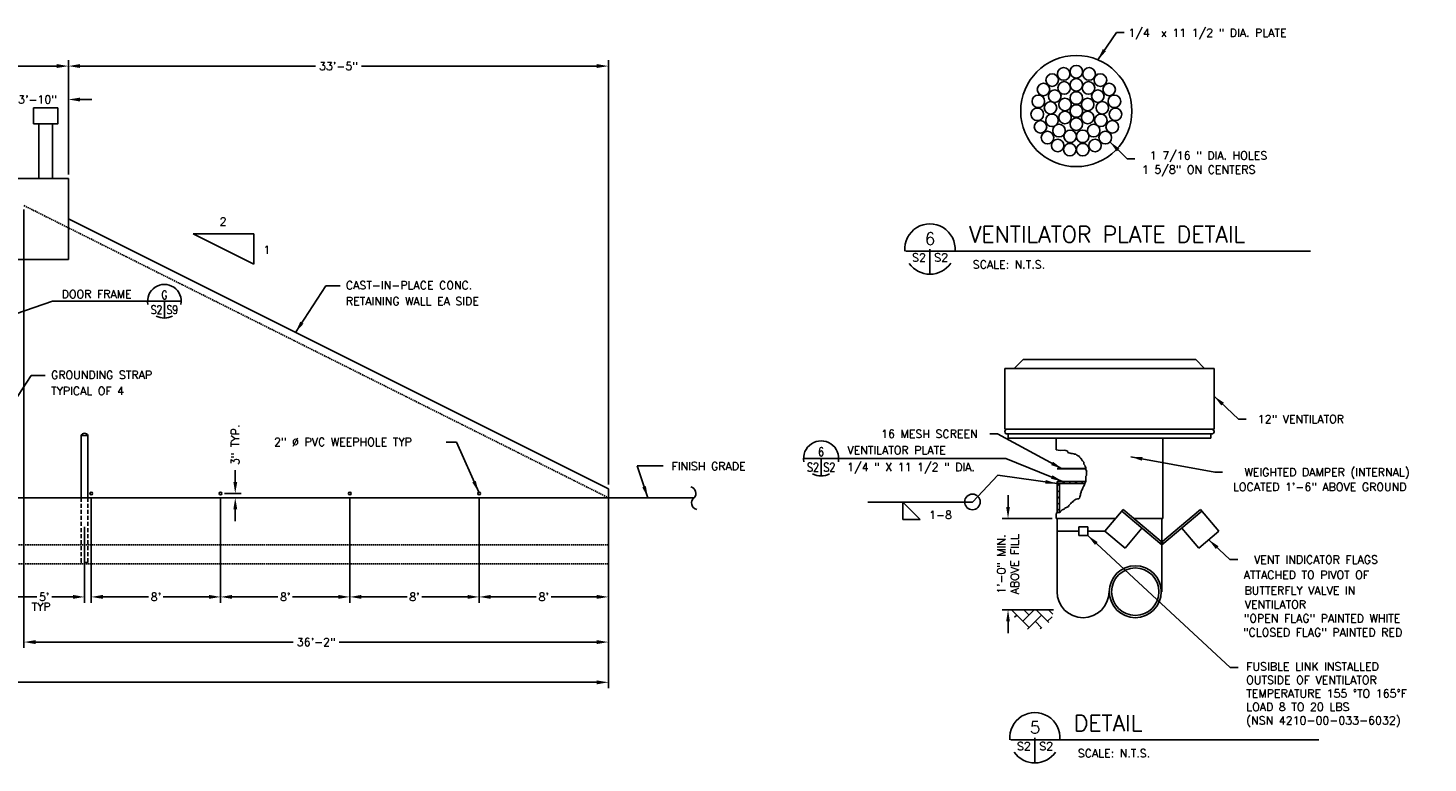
# Model space of a CAD drawing. Header units: inches. Extents: x -316 to 1574, y 354 to 1506.
# Tile 10 of 10: x 534 to 1574, y 960 to 1506. Entities that reach past the tile are written whole.
import ezdxf
from ezdxf.enums import TextEntityAlignment as Align

# ---------------------------------------------------------------- set-up
doc = ezdxf.new("R2010")
doc.units = ezdxf.units.IN
doc.header["$MEASUREMENT"] = 0
doc.linetypes.add('DASHED', pattern=[0.75, 0.5, -0.25])
doc.linetypes.add('HIDDEN2', pattern=[0.1875, 0.125, -0.0625])
doc.layers.get('0').update_dxf_attribs({"linetype": 'CONTINUOUS'})
doc.layers.get('DEFPOINTS').update_dxf_attribs({"linetype": 'CONTINUOUS'})
for name, color, linetype in [('8', 7, 'CONTINUOUS'), ('9', 7, 'CONTINUOUS'), ('A-ANNO-DIMS', 2, 'CONTINUOUS'), ('A-ANNO-TEXT-LW15', 2, 'CONTINUOUS'), ('A-ELEV-DASH', 4, 'DASHED'), ('A-ELEV-HID2', 8, 'HIDDEN2'), ('A-ELEV-LW10', 4, 'CONTINUOUS'), ('A-ELEV-LW15', 4, 'CONTINUOUS'), ('COM-CALLOUT', 7, 'CONTINUOUS'), ('COM-DIMS', 2, 'CONTINUOUS'), ('COM-HATCH', 2, 'CONTINUOUS'), ('S-ANNO-TEXT-LW10', 6, 'CONTINUOUS'), ('S-ANNO-TEXT-LW20', 1, 'CONTINUOUS'), ('S-ANNO-TEXT-LW28', 7, 'CONTINUOUS'), ('S-PR-METAL-SECT', 4, 'CONTINUOUS'), ('S-PR-MISC-MATL', 6, 'CONTINUOUS')]:
    doc.layers.add(name, color=color, linetype=linetype)
doc.styles.add('DIM-24', font='simplex.shx', dxfattribs={"height": 3.1875})
doc.styles.add('SIMPLEX', font='simplex.shx')
doc.styles.get("Standard").update_dxf_attribs({"font": 'simplex.shx', "height": 0.2})
doc.styles.add('TIGHT', font='SIMPLEX', dxfattribs={"width": 0.85})
doc.dimstyles.new('DIM', dxfattribs={"dimscale": 48, "dimtxt": 0.125, "dimasz": 0.18, "dimexe": 0.09, "dimexo": 0.0625, "dimgap": 0.05, "dimtad": 0, "dimdec": 0, "dimzin": 0, "dimdsep": 46, "dimlunit": 4, "dimtxsty": 'SIMPLEX', "dimcen": 0.09, "dimadec": 0, "dimazin": 0, "dimtfac": 1, "dimtdec": 0, "dimtofl": 0, "dimtmove": 0, "dimatfit": 3, "dimfxl": 0, "dimfrac": 1, "dimtolj": 1, "dimtzin": 0, "dimarcsym": 0})

# ---------------------------------------------------------------- blocks, each defined once
blk = doc.blocks.new('*D18')
at = {"layer": 'COM-DIMS', "color": 0, "lineweight": -2}
for p, q in [((1261.7, 1150), (1261.7, 1158.7)), ((1294.5, 1141.4), (1257.4, 1141.4)), ((1295.4, 1073.5), (1257.4, 1073.5)), ((1261.7, 1064.9), (1261.7, 1056.2))]:
    blk.add_line(p, q, dxfattribs=at)
at = {"layer": 'COM-DIMS', "color": 0}
for points in [[(1260.3, 1150), (1263.1, 1150), (1261.7, 1141.4)], [(1260.3, 1064.9), (1263.1, 1064.9), (1261.7, 1073.5)]]:
    blk.add_solid(points, dxfattribs=at)
at = {"layer": 'DEFPOINTS', "color": 0}
for p in [(1297.5, 1141.4, 0), (1261.7, 1073.5), (1298.4, 1073.5, 0)]:
    blk.add_point(p, dxfattribs=at)
at = {"layer": 'COM-DIMS', "color": 0, "insert": (1261.7, 1107.5), "char_height": 6, "attachment_point": 5, "rotation": 90, "style": 'SIMPLEX'}
blk.add_mtext('\\A1;1\'-0" MIN.\\PABOVE FILL', dxfattribs=at)
blk = doc.blocks.new('DETTAG')
at = {"linetype": 'Continuous'}
blk.add_line((-0.25, 0), (0.25, 0), dxfattribs=at)
blk.add_line((0, 0), (0, -0.25))
for start, end in [(349.193077, 190.806923), (241.044976, 298.955024)]:
    blk.add_arc((0, 0), 0.25, start, end)
at = {"style": 'TIGHT', "width": 0.8}
blk.add_attdef('NO', text='', height=0.125, dxfattribs=at).set_placement((0, 0.03125), align=Align.CENTER)
blk.add_attdef('FROM', text='', height=0.125, dxfattribs=at).set_placement((-0.03125, -0.1875), align=Align.RIGHT)
blk.add_attdef('TO', (0.03125, -0.1875), '', height=0.125, dxfattribs=at)
blk = doc.blocks.new('*D19')
at = {"layer": 'A-ANNO-DIMS', "color": 0, "lineweight": -2}
for p, q in [((155.9, 1396.8), (155.9, 1481.8)), ((164.5, 1477.4), (351.5, 1477.4)), ((555.3, 1477.4), (368.3, 1477.4)), ((563.9, 1396.8), (563.9, 1481.8))]:
    blk.add_line(p, q, dxfattribs=at)
at = {"layer": 'A-ANNO-DIMS', "color": 0}
for points in [[(164.5, 1478.9), (164.5, 1476), (155.9, 1477.4)], [(555.3, 1478.9), (555.3, 1476), (563.9, 1477.4)]]:
    blk.add_solid(points, dxfattribs=at)
at = {"layer": 'DEFPOINTS', "color": 0}
for p in [(563.9, 1477.4), (155.9, 1393.8), (563.9, 1393.8)]:
    blk.add_point(p, dxfattribs=at)
at = {"layer": 'A-ANNO-DIMS', "color": 0, "insert": (359.9, 1477.4), "char_height": 6, "attachment_point": 5, "style": 'SIMPLEX'}
blk.add_mtext("\\A1;34'", dxfattribs=at)
blk = doc.blocks.new('*D20')
at = {"layer": 'A-ANNO-DIMS', "color": 0, "lineweight": -2}
for p, q in [((-245.1, 1153.8), (-245.1, 1015.3)), ((964.9, 1153.8), (964.9, 1015.3)), ((-236.5, 1019.7), (338.2, 1019.7)), ((956.3, 1019.7), (381.6, 1019.7))]:
    blk.add_line(p, q, dxfattribs=at)
at = {"layer": 'A-ANNO-DIMS', "color": 0}
for points in [[(-236.5, 1021.1), (-236.5, 1018.2), (-245.1, 1019.7)], [(956.3, 1021.1), (956.3, 1018.2), (964.9, 1019.7)]]:
    blk.add_solid(points, dxfattribs=at)
at = {"layer": 'DEFPOINTS', "color": 0}
for p in [(-245.1, 1156.8), (964.9, 1156.8), (964.9, 1019.7)]:
    blk.add_point(p, dxfattribs=at)
at = {"layer": 'A-ANNO-DIMS', "color": 0, "insert": (359.9, 1019.7), "char_height": 6, "attachment_point": 5, "style": 'SIMPLEX'}
blk.add_mtext('\\A1;100\'-10"', dxfattribs=at)
blk = doc.blocks.new('*D23')
at = {"layer": 'A-ANNO-DIMS', "color": 0, "lineweight": -2}
for p, q in [((530.9, 1370.8), (530.9, 1045.3)), ((964.9, 1153.8), (964.9, 1045.3)), ((539.5, 1049.6), (730.8, 1049.6)), ((956.3, 1049.6), (765, 1049.6))]:
    blk.add_line(p, q, dxfattribs=at)
at = {"layer": 'A-ANNO-DIMS', "color": 0}
for points in [[(539.5, 1051), (539.5, 1048.1), (530.9, 1049.6)], [(956.3, 1051), (956.3, 1048.1), (964.9, 1049.6)]]:
    blk.add_solid(points, dxfattribs=at)
at = {"layer": 'DEFPOINTS', "color": 0}
for p in [(530.9, 1373.8), (964.9, 1156.8), (964.9, 1049.6)]:
    blk.add_point(p, dxfattribs=at)
at = {"layer": 'A-ANNO-DIMS', "color": 0, "insert": (747.9, 1049.6), "char_height": 6, "attachment_point": 5, "style": 'SIMPLEX'}
blk.add_mtext('\\A1;36\'-2"', dxfattribs=at)
blk = doc.blocks.new('*D26')
at = {"layer": 'A-ANNO-DIMS', "color": 0, "lineweight": -2}
for p, q in [((517.9, 1396.8), (517.9, 1456.9)), ((563.9, 1399.8), (563.9, 1456.9)), ((509.3, 1452.6), (500.6, 1452.6)), ((572.6, 1452.6), (581.2, 1452.6))]:
    blk.add_line(p, q, dxfattribs=at)
at = {"layer": 'A-ANNO-DIMS', "color": 0}
for points in [[(509.3, 1454), (509.3, 1451.1), (517.9, 1452.6)], [(572.6, 1454), (572.6, 1451.1), (563.9, 1452.6)]]:
    blk.add_solid(points, dxfattribs=at)
at = {"layer": 'DEFPOINTS', "color": 0}
for p in [(563.9, 1452.6), (517.9, 1393.8), (563.9, 1396.8)]:
    blk.add_point(p, dxfattribs=at)
at = {"layer": 'A-ANNO-DIMS', "color": 0, "insert": (540.9, 1452.6), "char_height": 6, "attachment_point": 5, "style": 'SIMPLEX'}
blk.add_mtext('\\A1;3\'-10"', dxfattribs=at)
blk = doc.blocks.new('*D28')
at = {"layer": 'A-ANNO-DIMS', "color": 0, "lineweight": -2}
for p, q in [((563.9, 1396.8), (563.9, 1481.8)), ((572.6, 1477.4), (747.3, 1477.4)), ((956.3, 1477.4), (781.5, 1477.4)), ((964.9, 1166.5), (964.9, 1481.8))]:
    blk.add_line(p, q, dxfattribs=at)
at = {"layer": 'A-ANNO-DIMS', "color": 0}
for points in [[(572.6, 1478.9), (572.6, 1476), (563.9, 1477.4)], [(956.3, 1478.9), (956.3, 1476), (964.9, 1477.4)]]:
    blk.add_solid(points, dxfattribs=at)
at = {"layer": 'DEFPOINTS', "color": 0}
for p in [(563.9, 1477.4), (563.9, 1393.8), (964.9, 1163.5)]:
    blk.add_point(p, dxfattribs=at)
at = {"layer": 'A-ANNO-DIMS', "color": 0, "insert": (764.4, 1477.4), "char_height": 6, "attachment_point": 5, "style": 'SIMPLEX'}
blk.add_mtext('\\A1;33\'-5"', dxfattribs=at)
blk = doc.blocks.new('*D33')
at = {"layer": 'A-ANNO-DIMS', "color": 0, "lineweight": -2}
for p, q in [((868.9, 1157), (868.9, 1078.8)), ((964.9, 1153.8), (964.9, 1078.8)), ((877.5, 1083.1), (911.4, 1083.1)), ((956.3, 1083.1), (922.4, 1083.1))]:
    blk.add_line(p, q, dxfattribs=at)
at = {"layer": 'A-ANNO-DIMS', "color": 0}
for points in [[(877.5, 1084.6), (877.5, 1081.7), (868.9, 1083.1)], [(956.3, 1084.6), (956.3, 1081.7), (964.9, 1083.1)]]:
    blk.add_solid(points, dxfattribs=at)
at = {"layer": 'DEFPOINTS', "color": 0}
for p in [(868.9, 1160), (964.9, 1156.8), (868.9, 1083.1)]:
    blk.add_point(p, dxfattribs=at)
at = {"layer": 'A-ANNO-DIMS', "color": 0, "insert": (916.9, 1083.1), "char_height": 6, "attachment_point": 5, "style": 'SIMPLEX'}
blk.add_mtext("\\A1;8'", dxfattribs=at)
blk = doc.blocks.new('*D34')
at = {"layer": 'A-ANNO-DIMS', "color": 0, "lineweight": -2}
for p, q in [((772.9, 1157), (772.9, 1078.8)), ((868.9, 1157), (868.9, 1078.8)), ((781.5, 1083.1), (815.4, 1083.1)), ((860.3, 1083.1), (826.4, 1083.1))]:
    blk.add_line(p, q, dxfattribs=at)
at = {"layer": 'A-ANNO-DIMS', "color": 0}
for points in [[(781.5, 1084.6), (781.5, 1081.7), (772.9, 1083.1)], [(860.3, 1084.6), (860.3, 1081.7), (868.9, 1083.1)]]:
    blk.add_solid(points, dxfattribs=at)
at = {"layer": 'DEFPOINTS', "color": 0}
for p in [(772.9, 1160), (868.9, 1160), (772.9, 1083.1)]:
    blk.add_point(p, dxfattribs=at)
at = {"layer": 'A-ANNO-DIMS', "color": 0, "insert": (820.9, 1083.1), "char_height": 6, "attachment_point": 5, "style": 'SIMPLEX'}
blk.add_mtext("\\A1;8'", dxfattribs=at)
blk = doc.blocks.new('*D35')
at = {"layer": 'A-ANNO-DIMS', "color": 0, "lineweight": -2}
for p, q in [((676.9, 1157), (676.9, 1078.8)), ((772.9, 1157), (772.9, 1078.8)), ((685.5, 1083.1), (719.4, 1083.1)), ((764.3, 1083.1), (730.4, 1083.1))]:
    blk.add_line(p, q, dxfattribs=at)
at = {"layer": 'A-ANNO-DIMS', "color": 0}
for points in [[(685.5, 1084.6), (685.5, 1081.7), (676.9, 1083.1)], [(764.3, 1084.6), (764.3, 1081.7), (772.9, 1083.1)]]:
    blk.add_solid(points, dxfattribs=at)
at = {"layer": 'DEFPOINTS', "color": 0}
for p in [(676.9, 1160), (772.9, 1160), (676.9, 1083.1)]:
    blk.add_point(p, dxfattribs=at)
at = {"layer": 'A-ANNO-DIMS', "color": 0, "insert": (724.9, 1083.1), "char_height": 6, "attachment_point": 5, "style": 'SIMPLEX'}
blk.add_mtext("\\A1;8'", dxfattribs=at)
blk = doc.blocks.new('*D36')
at = {"layer": 'A-ANNO-DIMS', "color": 0, "lineweight": -2}
for p, q in [((580.9, 1157), (580.9, 1078.8)), ((676.9, 1157), (676.9, 1078.8)), ((589.5, 1083.1), (623.4, 1083.1)), ((668.3, 1083.1), (634.4, 1083.1))]:
    blk.add_line(p, q, dxfattribs=at)
at = {"layer": 'A-ANNO-DIMS', "color": 0}
for points in [[(589.5, 1084.6), (589.5, 1081.7), (580.9, 1083.1)], [(668.3, 1084.6), (668.3, 1081.7), (676.9, 1083.1)]]:
    blk.add_solid(points, dxfattribs=at)
at = {"layer": 'DEFPOINTS', "color": 0}
for p in [(580.9, 1160), (676.9, 1160), (580.9, 1083.1)]:
    blk.add_point(p, dxfattribs=at)
at = {"layer": 'A-ANNO-DIMS', "color": 0, "insert": (628.9, 1083.1), "char_height": 6, "attachment_point": 5, "style": 'SIMPLEX'}
blk.add_mtext("\\A1;8'", dxfattribs=at)
blk = doc.blocks.new('*D38')
at = {"layer": 'A-ANNO-TEXT-LW15', "color": 0, "lineweight": -2}
for p, q in [((687.8, 1168.6), (687.8, 1177.3)), ((679.9, 1160), (692.1, 1160)), ((692.5, 1156.8), (683.5, 1156.8)), ((687.8, 1148.1), (687.8, 1139.5))]:
    blk.add_line(p, q, dxfattribs=at)
at = {"layer": 'A-ANNO-TEXT-LW15', "color": 0}
for points in [[(686.4, 1168.6), (689.3, 1168.6), (687.8, 1160)], [(686.4, 1148.1), (689.3, 1148.1), (687.8, 1156.8)]]:
    blk.add_solid(points, dxfattribs=at)
at = {"layer": 'DEFPOINTS', "color": 0}
for p in [(676.9, 1160), (687.8, 1160), (695.5, 1156.8)]:
    blk.add_point(p, dxfattribs=at)
at = {"layer": 'A-ANNO-TEXT-LW15', "color": 0, "insert": (687.8, 1196.1), "char_height": 6, "attachment_point": 5, "rotation": 90, "style": 'SIMPLEX'}
blk.add_mtext('\\A1;3" TYP.', dxfattribs=at)
blk = doc.blocks.new('*D40')
at = {"layer": 'A-ANNO-DIMS', "color": 0, "lineweight": -2}
for p, q in [((515.9, 1147.8), (515.9, 1078.8)), ((575.9, 1135.1), (575.9, 1078.8)), ((524.6, 1083.1), (540.4, 1083.1)), ((567.3, 1083.1), (551.5, 1083.1))]:
    blk.add_line(p, q, dxfattribs=at)
at = {"layer": 'A-ANNO-DIMS', "color": 0}
for points in [[(524.6, 1084.6), (524.6, 1081.7), (515.9, 1083.1)], [(567.3, 1084.6), (567.3, 1081.7), (575.9, 1083.1)]]:
    blk.add_solid(points, dxfattribs=at)
at = {"layer": 'DEFPOINTS', "color": 0}
for p in [(515.9, 1150.8), (575.9, 1138.1), (575.9, 1083.1)]:
    blk.add_point(p, dxfattribs=at)
at = {"layer": 'A-ANNO-DIMS', "color": 0, "insert": (545.9, 1083.1), "char_height": 6, "attachment_point": 5, "style": 'SIMPLEX'}
blk.add_mtext("\\A1;5'", dxfattribs=at)

msp = doc.modelspace()

# ---------------------------------------------------------------- linework, layer by layer
at = {"layer": '8', "linetype": 'Continuous'}
for q in [(1374.9, 1123, 0), (1377, 1123, 0)]:
    msp.add_line((1375.9, 1121.8, 0), q, dxfattribs=at)
at = {"layer": '9', "linetype": 'Continuous'}
msp.add_line((1298.2, 1178.4, 0), (1319.6, 1178.4, 0), dxfattribs=at)
at = {"layer": 'A-ANNO-TEXT-LW15'}
msp.add_line((701.6, 1330.2), (656.6, 1352.7), dxfattribs=at)
msp.add_lwpolyline([(656.6, 1352.7), (701.6, 1352.7), (701.6, 1330.2)], dxfattribs=at)
at = {"layer": 'A-ELEV-DASH', "ltscale": 2}
for p, q in [((530.9, 1373.8), (964.9, 1156.8)), ((964.9, 1121.8), (-245.1, 1121.8)), ((964.9, 1107.8), (-245.1, 1107.8))]:
    msp.add_line(p, q, dxfattribs=at)
at = {"layer": 'A-ELEV-HID2', "ltscale": 24}
for p, q in [((573.4, 1156.8), (573.4, 1108.8)), ((578.4, 1156.8), (578.4, 1108.8)), ((578.4, 1108.8), (573.4, 1108.8))]:
    msp.add_line(p, q, dxfattribs=at)
at = {"layer": 'A-ELEV-LW10'}
for p, q in [((573.4, 1156.8), (573.4, 1203.1)), ((578.4, 1203.1), (573.4, 1203.1)), ((578.4, 1156.8), (578.4, 1203.1)), ((964.9, 1156.8), (964.9, 1107.8))]:
    msp.add_line(p, q, dxfattribs=at)
for centre in [(580.9, 1160), (676.9, 1160), (772.9, 1160), (868.9, 1160)]:
    msp.add_circle(centre, 1, dxfattribs=at)
msp.add_arc((575.9, 1202), 2.71, 22.6199, 157.3801, dxfattribs=at)
at = {"layer": 'A-ELEV-LW15'}
for p, q in [((542, 1393.8), (542, 1434.4)), ((552, 1393.8), (552, 1434.4)), ((155.9, 1393.8), (563.9, 1393.8)), ((563.9, 1333.8), (563.9, 1393.8)), ((563.9, 1364), (964.9, 1163.5)), ((563.9, 1333.8), (155.9, 1333.8)), ((515.9, 1156.8), (964.9, 1156.8)), ((964.9, 1163.5), (964.9, 1156.8)), ((964.9, 1156.8), (1028.7, 1156.8))]:
    msp.add_line(p, q, dxfattribs=at)
msp.add_lwpolyline([(538, 1434.4), (556, 1434.4), (556, 1446.4), (538, 1446.4)], close=True, dxfattribs=at)
for centre, radius, start, end in [((1025, 1160), 4.94, 318.2138, 77.6623), ((1031.5, 1152.8), 4.85, 125.1379, 260.281)]:
    msp.add_arc(centre, radius, start, end, dxfattribs=at)
at = {"layer": 'COM-CALLOUT'}
for p, q in [((524.9, 1293.4), (552.2, 1302.7)), ((552.2, 1302.7), (622.7, 1302.7))]:
    msp.add_line(p, q, dxfattribs=at)
at = {"layer": 'COM-DIMS'}
for p, q in [((1235.3, 1153.6, 0), (1157.7, 1153.6, 0)), ((1183.5, 1153.6, 0), (1196.5, 1140.7, 0)), ((1183.5, 1153.6, 0), (1183.5, 1140.7, 0)), ((1235.3, 1153.6, 0), (1226, 1153.6, 0)), ((1183.5, 1140.7, 0), (1196.5, 1140.7, 0))]:
    msp.add_line(p, q, dxfattribs=at)
msp.add_circle((1235.3, 1153.7, 0), 5.78, dxfattribs=at)
at = {"layer": 'COM-HATCH', "linetype": 'Continuous'}
for p, q in [((1277.3, 1060.4, 0), (1264.3, 1073.5, 0)), ((1272.8, 1065, 0), (1281.2, 1073.5, 0)), ((1277.3, 1069.6, 0), (1273.4, 1073.5, 0)), ((1292, 1064.1, 0), (1282.6, 1073.5, 0)), ((1295, 1070.3, 0), (1291.7, 1073.5, 0)), ((1266.6, 1068, 0), (1268.2, 1069.6, 0)), ((1276.1, 1059.2, 0), (1286.5, 1069.6, 0)), ((1286.9, 1060, 0), (1281.9, 1065, 0)), ((1291.1, 1065, 0), (1294.5, 1068.4, 0)), ((1285.5, 1059.4, 0), (1286.5, 1060.4, 0))]:
    msp.add_line(p, q, dxfattribs=at)
at = {"layer": 'S-ANNO-TEXT-LW20'}
for p, q in [((1203.7, 1341.5), (1203.7, 1322.8)), ((1185.8, 1340), (1486.3, 1340)), ((1281.6, 978.5), (1281.6, 959.8)), ((1263.7, 977), (1492.5, 977))]:
    msp.add_line(p, q, dxfattribs=at)
for centre, start, end in [((1203.7, 1341.5), 355.5288, 184.5471), ((1203.7, 1341.5), 215.059, 325.4854), ((1281.6, 978.5), 355.5288, 184.5471), ((1281.6, 978.5), 215.059, 325.4854)]:
    msp.add_arc(centre, 18.7, start, end, dxfattribs=at)
at = {"layer": 'S-PR-METAL-SECT', "linetype": 'Continuous'}
for p, q in [((1298.3, 1167.3, 0), (1298.3, 1168.9, 0)), ((1298.3, 1168.9, 0), (1319.4, 1168.9, 0)), ((1299.3, 1167.3, 0), (1298.3, 1168.3, 0)), ((1298.3, 1167.3, 0), (1299.9, 1167.3, 0)), ((1298.3, 1145.5, 0), (1298.3, 1167.3, 0)), ((1298.3, 1165.4, 0), (1299.9, 1167, 0)), ((1299.9, 1167.3, 0), (1318.7, 1167.3, 0)), ((1299.9, 1145.8, 0), (1299.9, 1167.3, 0)), ((1303.8, 1167.3, 0), (1302.2, 1168.9, 0)), ((1308.4, 1167.3, 0), (1306.8, 1168.9, 0)), ((1313, 1167.3, 0), (1311.4, 1168.9, 0)), ((1317.6, 1167.3, 0), (1315.9, 1168.9, 0)), ((1298.3, 1160.8, 0), (1299.9, 1162.4, 0)), ((1298.3, 1156.2, 0), (1299.9, 1157.8, 0)), ((1298.3, 1151.6, 0), (1299.9, 1153.3, 0)), ((1298.3, 1147.1, 0), (1299.9, 1148.7, 0))]:
    msp.add_line(p, q, dxfattribs=at)
for centre, radius in [((1312.4, 1444, 0), 41.3), ((1312.4, 1473.2, 0), 4.65), ((1294.5, 1467, 0), 4.65), ((1303, 1471.6, 0), 4.65), ((1312.4, 1463.5, 0), 4.65), ((1321.9, 1471.6, 0), 4.65), ((1330.3, 1467, 0), 4.65), ((1284.2, 1451.2, 0), 4.65), ((1288, 1460, 0), 4.65), ((1296.4, 1455.1, 0), 4.65), ((1303.4, 1461.2, 0), 4.65), ((1312.4, 1453.7, 0), 4.65), ((1321.5, 1461.2, 0), 4.65), ((1328.4, 1455.1, 0), 4.65), ((1336.8, 1460, 0), 4.65), ((1340.7, 1451.2, 0), 4.65), ((1283.4, 1441.6, 0), 4.65), ((1293.2, 1446.4, 0), 4.65), ((1304, 1448.9, 0), 4.65), ((1312.4, 1444, 0), 4.65), ((1320.8, 1448.9, 0), 4.65), ((1331.7, 1446.4, 0), 4.65), ((1341.5, 1441.6, 0), 4.65), ((1285.8, 1432.3, 0), 4.65), ((1294.3, 1437.1, 0), 4.65), ((1304, 1439.2, 0), 4.65), ((1312.4, 1434.3, 0), 4.65), ((1320.8, 1439.2, 0), 4.65), ((1330.6, 1437.1, 0), 4.65), ((1339.1, 1432.3, 0), 4.65), ((1291, 1424.3, 0), 4.65), ((1299.6, 1429.5, 0), 4.65), ((1307.8, 1425.2, 0), 4.65), ((1317.1, 1425.2, 0), 4.65), ((1325.3, 1429.5, 0), 4.65), ((1333.9, 1424.3, 0), 4.65), ((1298.6, 1418.4, 0), 4.65), ((1307.6, 1415.3, 0), 4.65), ((1317.2, 1415.3, 0), 4.65), ((1326.3, 1418.4, 0), 4.65)]:
    msp.add_circle(centre, radius, dxfattribs=at)
at = {"layer": 'S-PR-MISC-MATL', "linetype": 'Continuous'}
for p, q in [((1266.6, 1253.1, 0), (1272.9, 1259.4, 0)), ((1272.9, 1259.4, 0), (1401.2, 1259.4, 0)), ((1407.4, 1253.1, 0), (1401.2, 1259.4, 0)), ((1259.4, 1252.9, 0), (1414.8, 1252.9, 0)), ((1259.4, 1252.9, 0), (1259.4, 1207.6, 0)), ((1414.8, 1252.9, 0), (1414.8, 1207.6, 0)), ((1259.4, 1207.6, 0), (1414.8, 1207.6, 0)), ((1260.1, 1204.3, 0), (1412.6, 1204.3, 0)), ((1261.8, 1204.3, 0), (1261.8, 1201.1, 0)), ((1261.8, 1201.1, 0), (1412.3, 1201.1, 0)), ((1297.5, 1192.3, 0), (1297.5, 1201.1, 0)), ((1376.7, 1141.4, 0), (1376.7, 1201.1, 0)), ((1412.3, 1204.3, 0), (1412.3, 1201.1, 0)), ((1300.3, 1191.9, 0), (1297.5, 1192.3, 0)), ((1303.6, 1192.2, 0), (1300.3, 1191.9, 0)), ((1304.6, 1191.9, 0), (1303.6, 1192.2, 0)), ((1305.3, 1191.7, 0), (1304.6, 1191.9, 0)), ((1306.2, 1191.2, 0), (1305.3, 1191.7, 0)), ((1306.2, 1190.5, 0), (1306.2, 1191.2, 0)), ((1306.9, 1190.1, 0), (1306.2, 1190.5, 0)), ((1307.8, 1189.8, 0), (1306.9, 1190.1, 0)), ((1308.6, 1189.6, 0), (1307.8, 1189.8, 0)), ((1309.5, 1189.6, 0), (1308.6, 1189.6, 0)), ((1310.5, 1189.4, 0), (1309.5, 1189.6, 0)), ((1311.1, 1189.1, 0), (1310.5, 1189.4, 0)), ((1312.1, 1189.1, 0), (1311.1, 1189.1, 0)), ((1312.8, 1188.4, 0), (1312.1, 1189.1, 0)), ((1314.7, 1187.5, 0), (1312.8, 1188.4, 0)), ((1314.7, 1186.8, 0), (1314.7, 1187.5, 0)), ((1315.4, 1186.3, 0), (1314.7, 1186.8, 0)), ((1316.3, 1185.8, 0), (1315.4, 1186.3, 0)), ((1316.3, 1185.1, 0), (1316.3, 1185.8, 0)), ((1298.2, 1178.2, 0), (1319.6, 1178.2, 0)), ((1317, 1184.2, 0), (1316.3, 1185.1, 0)), ((1318, 1183.2, 0), (1317, 1184.2, 0)), ((1318, 1181.8, 0), (1318, 1183.2, 0)), ((1318.7, 1180.9, 0), (1318, 1181.8, 0)), ((1319.1, 1180, 0), (1318.7, 1180.9, 0)), ((1319.6, 1179.3, 0), (1319.1, 1180, 0)), ((1319.6, 1177.6, 0), (1319.6, 1179.3, 0)), ((1320.1, 1176.4, 0), (1319.6, 1177.6, 0)), ((1319.9, 1175.7, 0), (1320.1, 1176.4, 0)), ((1319.9, 1173.4, 0), (1319.9, 1175.7, 0)), ((1317.2, 1164.2, 0), (1317.7, 1165.1, 0)), ((1317.7, 1165.1, 0), (1318.2, 1165.9, 0)), ((1318.2, 1165.9, 0), (1318.7, 1167.3, 0)), ((1318.7, 1167.3, 0), (1319.1, 1168, 0)), ((1319.1, 1168, 0), (1319.4, 1168.9, 0)), ((1319.4, 1171, 0), (1319.6, 1172, 0)), ((1319.4, 1168.9, 0), (1319.4, 1171, 0)), ((1319.6, 1172.7, 0), (1319.9, 1173.4, 0)), ((1319.6, 1172, 0), (1319.6, 1172.7, 0)), ((1309.5, 1153.6, 0), (1310, 1154.3, 0)), ((1310, 1154.3, 0), (1310.7, 1154.8, 0)), ((1310.7, 1154.8, 0), (1311.4, 1155.3, 0)), ((1311.4, 1155.3, 0), (1312.3, 1155.7, 0)), ((1312.3, 1155.7, 0), (1313.3, 1156, 0)), ((1313.3, 1156, 0), (1314, 1156, 0)), ((1314, 1156, 0), (1314.7, 1156.5, 0)), ((1314.7, 1156.5, 0), (1314.9, 1157.4, 0)), ((1314.9, 1157.4, 0), (1315.2, 1158.1, 0)), ((1315.2, 1158.1, 0), (1315.4, 1159, 0)), ((1315.4, 1159.7, 0), (1315.9, 1160.9, 0)), ((1315.4, 1159, 0), (1315.4, 1159.7, 0)), ((1315.9, 1160.9, 0), (1316.1, 1161.6, 0)), ((1316.1, 1161.6, 0), (1316.8, 1162.6, 0)), ((1316.8, 1162.6, 0), (1317, 1163.5, 0)), ((1317, 1163.5, 0), (1317.2, 1164.2, 0)), ((1298.4, 1145.7, 0), (1297.4, 1145, 0)), ((1297.5, 1141.4, 0), (1297.5, 1145.1, 0)), ((1298.4, 1145.7, 0), (1299.2, 1145.7, 0)), ((1299.2, 1145.7, 0), (1300.1, 1145.9, 0)), ((1300.1, 1145.9, 0), (1300.6, 1146.6, 0)), ((1300.6, 1146.6, 0), (1301.3, 1147.3, 0)), ((1301.3, 1147.3, 0), (1302, 1147.8, 0)), ((1302, 1147.8, 0), (1302.7, 1148, 0)), ((1302.7, 1148, 0), (1303.4, 1148.2, 0)), ((1303.4, 1148.2, 0), (1303.6, 1148.9, 0)), ((1303.6, 1148.9, 0), (1304.3, 1149.2, 0)), ((1304.3, 1149.2, 0), (1305, 1149.6, 0)), ((1305, 1149.6, 0), (1305.7, 1149.9, 0)), ((1305.7, 1149.9, 0), (1306.7, 1150.3, 0)), ((1306.7, 1150.3, 0), (1306.9, 1151.1, 0)), ((1306.9, 1151.1, 0), (1307.6, 1151.8, 0)), ((1307.6, 1151.8, 0), (1308.3, 1152.5, 0)), ((1308.3, 1152.5, 0), (1308.8, 1153.2, 0)), ((1308.8, 1153.2, 0), (1309.5, 1153.6, 0)), ((1333.7, 1131.9, 0), (1347.2, 1148, 0)), ((1346.2, 1146.8, 0), (1375.9, 1121.8, 0)), ((1347.2, 1148, 0), (1377, 1123, 0)), ((1404.6, 1148, 0), (1374.9, 1123, 0)), ((1405.7, 1146.8, 0), (1375.9, 1121.8, 0)), ((1418.2, 1131.9, 0), (1404.6, 1148, 0)), ((1297.5, 1141.4, 0), (1341.7, 1141.4, 0)), ((1298.3, 1087, 0), (1298.3, 1141.4, 0)), ((1314.4, 1135.1, 0), (1320.9, 1135.1, 0)), ((1314.4, 1128.7, 0), (1314.4, 1135.1, 0)), ((1320.9, 1135.1, 0), (1320.9, 1128.7, 0)), ((1361.1, 1134.3, 0), (1348.6, 1119.4, 0)), ((1355.1, 1141.4, 0), (1376.7, 1141.4, 0)), ((1375.9, 1087, 0), (1375.9, 1141.4, 0)), ((1390.8, 1134.3, 0), (1403.3, 1119.4, 0)), ((1314.4, 1131.9, 0), (1298.3, 1131.9, 0)), ((1320.9, 1128.7, 0), (1314.4, 1128.7, 0)), ((1333.7, 1131.9, 0), (1320.9, 1131.9, 0)), ((1348.6, 1119.4, 0), (1333.7, 1131.9, 0)), ((1403.3, 1119.4, 0), (1418.2, 1131.9, 0))]:
    msp.add_line(p, q, dxfattribs=at)
for radius in [19.3, 17.6]:
    msp.add_circle((1356.2, 1087, 0), radius, dxfattribs=at)
for centre, radius, start, end in [((1261.2, 1205.9, 0), 1.93, 124.3196, 236.067), ((1413.1, 1205.9, 0), 1.65, 254.8539, 75.5994), ((1317.4, 1087, 0), 19.3, 180, 0)]:
    msp.add_arc(centre, radius, start, end, dxfattribs=at)

# ---------------------------------------------------------------- block references
at = {"layer": 'COM-CALLOUT'}
for p, xscale, yscale, zscale, values in [((635.2, 1302.7), 50.00000033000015, 50.00000033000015, 50.00000033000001, {'NO': 'G', 'FROM': 'S2', 'TO': 'S9'}), ((1122.9, 1186, 0), 52.08333367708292, 52.08333367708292, 52.08333367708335, {'NO': '6', 'FROM': 'S2', 'TO': 'S2'})]:
    msp.add_blockref('DETTAG', p, dxfattribs=dict(at, xscale=xscale, yscale=yscale, zscale=zscale)).add_auto_attribs(values)

# ---------------------------------------------------------------- texts
at = {"layer": 'A-ANNO-TEXT-LW15', "style": 'SIMPLEX'}
for s, p in [('2', (676.2, 1358.9)), ('1', (708.7, 1338)), ('CAST-IN-PLACE CONC.', (770, 1311.6)), ('RETAINING WALL EA SIDE', (770, 1299.8)), ('GROUNDING STRAP', (551, 1245)), ('TYPICAL OF 4', (551, 1233.1)), ('2" %%C PVC WEEPHOLE TYP', (716.6, 1195.2)), ('FINISH GRADE', (1011.8, 1177.2)), ('TYP', (536.6, 1072.8))]:
    msp.add_text(s, height=6, dxfattribs=at).set_placement(p)
at = {"layer": 'COM-CALLOUT'}
for s, style, p in [('DOOR FRAME', 'DIM-24', (558.9, 1305)), ('VENTILATOR PLATE', 'SIMPLEX', (1142.4, 1189.1, 0)), (' 1/4 " X 11 1/2 " DIA.', 'SIMPLEX', (1138.1, 1176.6, 0))]:
    msp.add_text(s, height=6, dxfattribs=dict(at, style=style)).set_placement(p)
at = {"layer": 'COM-DIMS', "style": 'SIMPLEX'}
for s, p in [(' 1/4  x 11 1/2 " DIA. PLATE', (1346.9, 1499.2, 0)), ('1 5/8" ON CENTERS', (1361.1, 1397.5, 0)), ('LOCATED 1\'-6" ABOVE GROUND', (1428.8, 1161.8, 0)), ('1-8', (1203.1, 1141, 0)), ('ATTACHED TO PIVOT OF', (1436.7, 1096.5, 0)), ('BUTTERFLY VALVE IN ', (1437.3, 1084.9, 0)), ('VENTILATOR', (1437.5, 1074.5, 0)), ('"OPEN FLAG" PAINTED WHITE', (1436.8, 1064.2, 0)), ('"CLOSED FLAG" PAINTED RED', (1436.2, 1053.8, 0))]:
    msp.add_text(s, height=6, dxfattribs=at).set_placement(p)
for s, p in [('1 7/16 " DIA. HOLES', (1410.6, 1410.6, 0)), ('12" VENTILATOR', (1479.2, 1215.2, 0)), ('16 MESH SCREEN', (1203.3, 1204.2, 0)), ('WEIGHTED DAMPER (INTERNAL)', (1498.6, 1175.3, 0)), ('VENT INDICATOR FLAGS', (1490.4, 1110.8, 0))]:
    msp.add_text(s, height=6, dxfattribs=at).set_placement(p, align=Align.MIDDLE)
at = {"layer": 'COM-DIMS', "insert": (1438.6, 1034.4, 0), "char_height": 6, "width": 141.491, "attachment_point": 1, "style": 'SIMPLEX'}
msp.add_mtext('FUSIBLE LINK INSTALLED OUTSIDE OF VENTILATOR TEMPERATURE 155 °TO 165°F\\PLOAD 8 TO 20 LBS\\P(NSN 4210-00-033-6032)', dxfattribs=at)
at = {"layer": 'S-ANNO-TEXT-LW10', "style": 'SIMPLEX'}
for p in [(1200.7, 1332.2), (1278.6, 969.2)]:
    msp.add_text('S2', height=6, dxfattribs=at).set_placement(p, align=Align.RIGHT)
for s, p in [('S2', (1206.9, 1332.2)), ('SCALE: N.T.S.', (1235.5, 1327)), ('S2', (1284.9, 969.2)), ('SCALE: N.T.S.', (1313.5, 964))]:
    msp.add_text(s, height=6, dxfattribs=at).set_placement(p)
at = {"layer": 'S-ANNO-TEXT-LW28'}
for s, p in [('6', (1203.8, 1344.7)), ('5', (1281.8, 981.7))]:
    msp.add_text(s, height=9, dxfattribs=at).set_placement(p, align=Align.CENTER)
for s, p in [('VENTILATOR PLATE DETAIL', (1232.7, 1346.4)), ('DETAIL', (1310.6, 983.3))]:
    msp.add_text(s, height=12, dxfattribs=at).set_placement(p)

# ---------------------------------------------------------------- dimensions: what is measured, and where the dimension line sits
at = {"layer": 'A-ANNO-DIMS'}
for base, p1, p2, picture, middle in [((563.9, 1477.4), (155.9, 1393.8), (563.9, 1393.8), '*D19', (359.9, 1477.4)), ((563.9, 1477.4), (964.9, 1163.5), (563.9, 1393.8), '*D28', (764.4, 1477.4)), ((563.9, 1452.6), (517.9, 1393.8), (563.9, 1396.8), '*D26', (540.9, 1452.6)), ((964.9, 1049.6), (530.9, 1373.8), (964.9, 1156.8), '*D23', (747.9, 1049.6)), ((964.9, 1019.7), (-245.1, 1156.8), (964.9, 1156.8), '*D20', (359.9, 1019.7)), ((580.9, 1083.1), (676.9, 1160), (580.9, 1160), '*D36', (628.9, 1083.1)), ((676.9, 1083.1), (772.9, 1160), (676.9, 1160), '*D35', (724.9, 1083.1)), ((772.9, 1083.1), (868.9, 1160), (772.9, 1160), '*D34', (820.9, 1083.1)), ((868.9, 1083.1), (964.9, 1156.8), (868.9, 1160), '*D33', (916.9, 1083.1)), ((575.9, 1083.1), (515.9, 1150.8), (575.9, 1138.1), '*D40', (545.9, 1083.1))]:
    dim = msp.add_linear_dim(base=base, p1=p1, p2=p2, dimstyle='DIM', dxfattribs=at)
    dim.commit()
    dim.dimension.update_dxf_attribs({"geometry": picture, "text_midpoint": middle})
at = {"layer": 'A-ANNO-TEXT-LW15'}
dim = msp.add_linear_dim(base=(687.8, 1160), p1=(695.5, 1156.8), p2=(676.9, 1160), angle=90, text='<> TYP.', dimstyle='DIM', dxfattribs=at)
dim.commit()
dim.dimension.update_dxf_attribs({"geometry": '*D38', "text_midpoint": (687.8, 1196.1), "dimtype": 160})
at = {"layer": 'COM-DIMS'}
dim = msp.add_linear_dim(base=(1261.7, 1073.5, 0), p1=(1297.5, 1141.4, 0), p2=(1298.4, 1073.5, 0), angle=90, text='1\'-0" MIN.\\PABOVE FILL', dimstyle='DIM', dxfattribs=at)
dim.commit()
dim.dimension.update_dxf_attribs({"geometry": '*D18', "text_midpoint": (1261.7, 1107.5, 0)})

# ---------------------------------------------------------------- leaders
at = {"layer": 'A-ANNO-TEXT-LW15'}
for points in [[(732.6, 1279.6), (755.2, 1314.3), (765.7, 1314.3)], [(513.6, 1213), (536.2, 1247.7), (546.7, 1247.7)], [(868.6, 1160.9), (852.1, 1198.1), (844.5, 1198.1)], [(994.2, 1156.8), (986.2, 1180.6), (1005.6, 1180.6)]]:
    msp.add_leader(points, dimstyle='DIM', dxfattribs=at)
at = {"layer": 'COM-CALLOUT'}
msp.add_leader([(1302.2, 1168.9, 0), (1260, 1186, 0), (1135.9, 1186, 0)], dimstyle='DIM', dxfattribs=at)
at = {"layer": 'COM-DIMS'}
for points in [[(1328.4, 1482.1, 0), (1342.2, 1502.3, 0), (1348, 1502.3, 0)], [(1337.3, 1421.2, 0), (1350.1, 1408.4, 0), (1355.9, 1408.4, 0)], [(1414.8, 1232.2, 0), (1432.8, 1215.2, 0), (1438.6, 1215.2, 0)], [(1302, 1178.2, 0), (1254, 1204.2, 0), (1248.2, 1204.2, 0)], [(1352.9, 1187.2, 0), (1415.2, 1175.8, 0), (1421, 1175.8, 0)], [(1298.1, 1167.3, 0), (1254.1, 1173.6, 0), (1235.3, 1153.6, 0)], [(1320.9, 1128.7, 0), (1426.7, 1030.6, 0), (1432.5, 1030.6, 0)], [(1410.7, 1125.6, 0), (1426.5, 1110.9, 0), (1432.3, 1110.9, 0)]]:
    msp.add_leader(points, dimstyle='DIM', dxfattribs=at)

doc.saveas('drawing.dxf')
